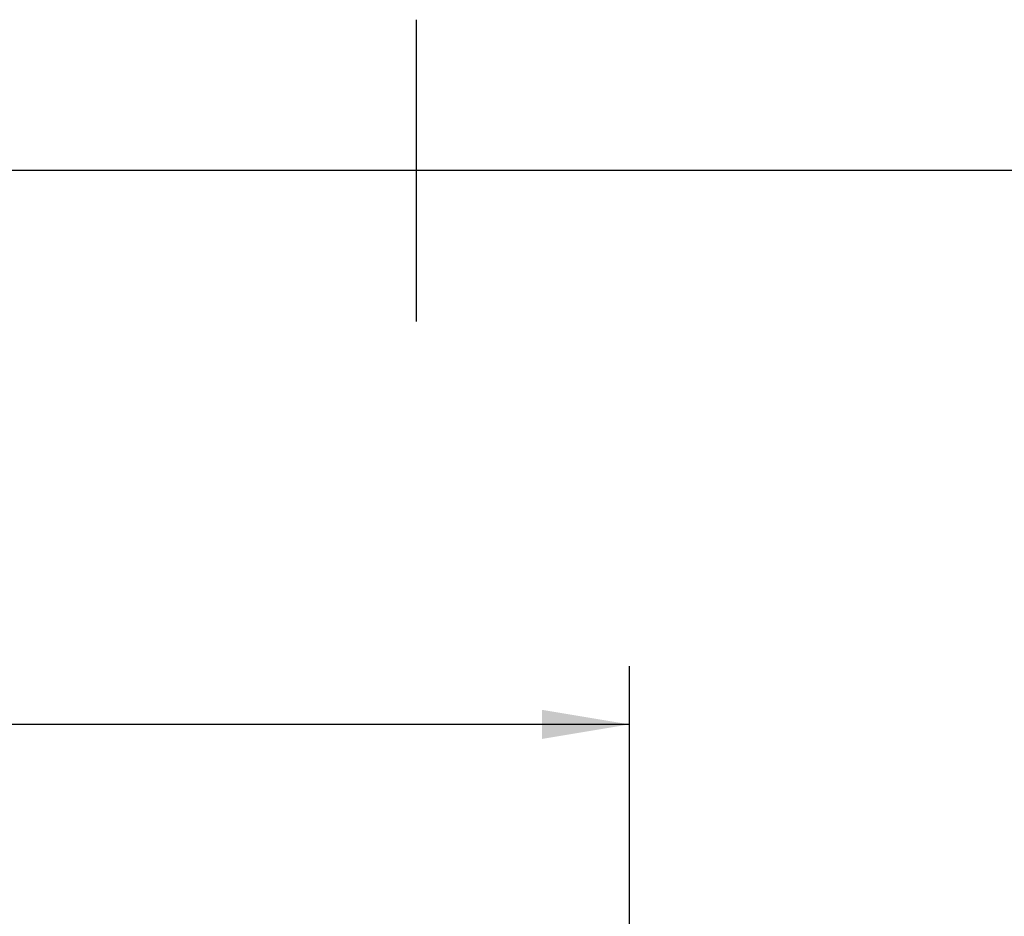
# Model space of a CAD drawing. Header units: millimetres. Extents: x 0 to 420, y 0 to 297.
# Tile 49 of 81: x 196 to 230, y 266 to 297. Entities that reach past the tile are written whole.
import ezdxf

# ---------------------------------------------------------------- set-up
doc = ezdxf.new("R2010")
doc.units = ezdxf.units.MM
doc.layers.add('CARTIGLIO', color=140, linetype='Continuous')
doc.layers.add('QUOTE', color=174, linetype='Continuous')
doc.styles.add('SLDTEXTSTYLE3', font='TXT', dxfattribs={"width": 0.75})
doc.dimstyles.new('SLDDIMSTYLE0', dxfattribs={"dimtxt": 3, "dimasz": 3, "dimexe": 0, "dimexo": 0.0625, "dimgap": 0.75, "dimtad": 1, "dimlfac": 8.533318, "dimrnd": 1e-09, "dimzin": 12, "dimdsep": 46, "dimtxsty": 'SLDTEXTSTYLE3', "dimsah": 1, "dimcen": 0.09, "dimadec": 0, "dimazin": 3, "dimtfac": 1, "dimtdec": 3, "dimtofl": 0, "dimtmove": 0, "dimatfit": 3, "dimfxl": 0, "dimfrac": 2, "dimtolj": 1, "dimtzin": 12, "dimarcsym": 0})

# ---------------------------------------------------------------- blocks, each defined once
blk = doc.blocks.new('_D')
at = {"layer": 'QUOTE'}
for p, q in [((59.097, 262.028), (59.097, 274.832)), ((217.3, 262.028), (217.3, 274.832)), ((217.3, 272.832), (59.097, 272.832))]:
    blk.add_line(p, q, dxfattribs=at)
for points in [[(59.097, 272.832), (62.097, 272.332), (62.097, 273.332)], [(217.3, 272.832), (214.3, 273.332), (214.3, 272.332)]]:
    blk.add_solid(points, dxfattribs=at)
at = {"layer": 'QUOTE', "insert": (133.765, 276.699), "char_height": 3, "attachment_point": 1, "style": 'SLDTEXTSTYLE3'}
blk.add_mtext('1350', dxfattribs=at)

msp = doc.modelspace()

# ---------------------------------------------------------------- linework, layer by layer
at = {"layer": 'CARTIGLIO', "linetype": 'Continuous'}
for p, q in [((210.0038, 286.6484), (210.0038, 296.9968)), ((414.8274, 291.8226), (5.1801, 291.8226))]:
    msp.add_line(p, q, dxfattribs=at)

# ---------------------------------------------------------------- dimensions: what is measured, and where the dimension line sits
at = {"layer": 'QUOTE'}
dim = msp.add_linear_dim(base=(59.0965, 272.8321), p1=(217.2999, 260.0284), p2=(59.0965, 260.0284), dimstyle='SLDDIMSTYLE0', dxfattribs=at)
dim.commit()
dim.dimension.update_dxf_attribs({"geometry": '_D', "text_midpoint": (138.1982, 272.8321), "dimtype": 160})

doc.saveas('drawing.dxf')
